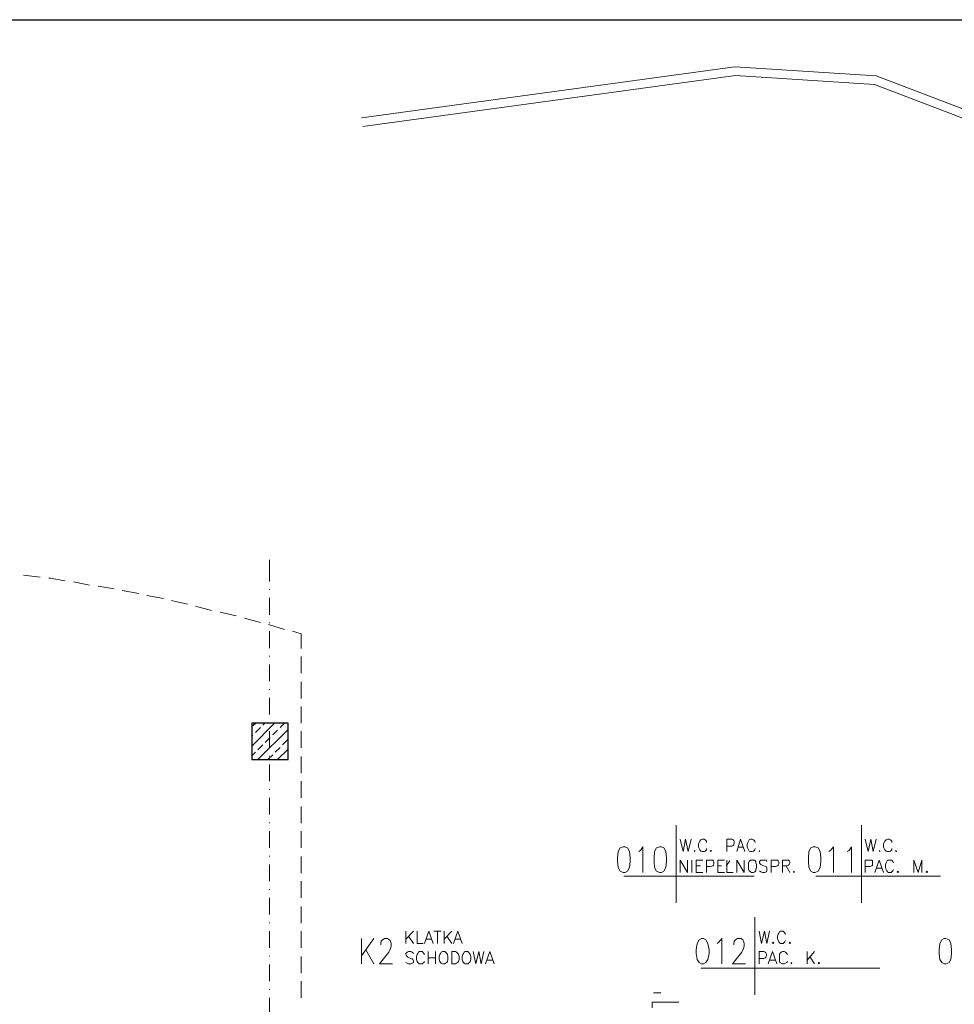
# Model space of a CAD drawing. Header units: millimetres. Extents: x 1 to 17496, y 1 to 30809.
# Tile 19 of 256: x 5435 to 6711, y 5859 to 7203. Entities that reach past the tile are written whole.
import ezdxf

# ---------------------------------------------------------------- set-up
doc = ezdxf.new("R2010")
doc.units = ezdxf.units.MM
for name, color, linetype in [('0_Przyz_Opisy oddziałów', 5, 'Continuous'), ('Opisy', 255, 'Continuous'), ('PDF _Geometria', 7, 'Continuous')]:
    doc.layers.add(name, color=color, linetype=linetype)

msp = doc.modelspace()

# ---------------------------------------------------------------- linework, layer by layer
at = {"layer": '0_Przyz_Opisy oddziałów', "lineweight": 18}
for points in [[(5962.7, 5958.9), (5962.7, 5942)], [(5972.8, 5958.9), (5962.7, 5947.9)], [(5977.9, 5958.9), (5977.9, 5942), (5986.3, 5942)], [(5988, 5942), (5993.9, 5958.9), (5999.8, 5942)], [(6000.6, 5958.9), (6010.7, 5958.9)], [(6005.7, 5958.9), (6005.7, 5942)], [(6015, 5958.9), (6015, 5942)], [(6025.1, 5958.9), (6015, 5947.9)], [(6027.6, 5942), (6033.5, 5958.9), (6039.4, 5942)], [(5902.1, 5948.8), (5902.1, 5914.2)], [(5918.9, 5948.8), (5902.1, 5925.2)], [(5928.2, 5940.3), (5928.2, 5942), (5929, 5945.4), (5930.7, 5947.1), (5933.3, 5948.8), (5937.5, 5948.8), (5940, 5947.1), (5941.7, 5945.4), (5942.5, 5942), (5942.5, 5938.6), (5941.7, 5935.3), (5939.1, 5930.2), (5926.5, 5914.2), (5944.2, 5914.2)], [(5966.1, 5952.1), (5972.8, 5942)], [(5990.5, 5947.9), (5997.3, 5947.9)], [(6018.3, 5952.1), (6025.1, 5942)], [(6030.1, 5947.9), (6036.8, 5947.9)], [(5908, 5933.6), (5918.9, 5914.2)], [(5972.8, 5928.5), (5971.2, 5930.2), (5969.5, 5931.1), (5966.1, 5931.1), (5964.4, 5930.2), (5962.7, 5928.5), (5962.7, 5926.9), (5963.6, 5925.2), (5964.4, 5924.3), (5965.3, 5923.5), (5969.5, 5921.8), (5971.2, 5921), (5972, 5920.1), (5972.8, 5918.4), (5972.8, 5915.9), (5971.2, 5915.1), (5969.5, 5914.2), (5966.1, 5914.2), (5964.4, 5915.1), (5962.7, 5915.9)], [(5988, 5926.9), (5987.2, 5928.5), (5985.5, 5930.2), (5984.6, 5931.1), (5981.3, 5931.1), (5979.6, 5930.2), (5978.7, 5928.5), (5977.9, 5926.9), (5977, 5924.3), (5977, 5920.1), (5977.9, 5917.6), (5978.7, 5915.9), (5979.6, 5915.1), (5981.3, 5914.2), (5984.6, 5914.2), (5985.5, 5915.1), (5987.2, 5915.9), (5988, 5917.6)], [(5993.1, 5931.1), (5993.1, 5914.2)], [(6003.2, 5931.1), (6003.2, 5914.2)], [(6054.5, 5931.1), (6057.9, 5914.2), (6062.1, 5931.1), (6065.5, 5914.2), (6068.9, 5931.1)], [(6071.4, 5914.2), (6077.3, 5931.1), (6083.2, 5914.2)], [(5993.1, 5922.6), (6003.2, 5922.6)], [(6073.1, 5919.3), (6080.6, 5919.3)]]:
    msp.add_lwpolyline(points, dxfattribs=at)
for points in [[(6012.4, 5931.1), (6010.7, 5930.2), (6009.9, 5928.5), (6009.1, 5926.9), (6008.2, 5924.3), (6008.2, 5920.1), (6009.1, 5917.6), (6009.9, 5915.9), (6010.7, 5915.1), (6012.4, 5914.2), (6015.8, 5914.2), (6016.6, 5915.1), (6018.3, 5915.9), (6019.2, 5917.6), (6020, 5920.1), (6020, 5924.3), (6019.2, 5926.9), (6018.3, 5928.5), (6016.6, 5930.2), (6015.8, 5931.1)], [(6025.1, 5914.2), (6025.1, 5931.1), (6030.1, 5931.1), (6031.8, 5930.2), (6033.5, 5928.5), (6034.3, 5926.9), (6035.2, 5924.3), (6035.2, 5920.1), (6034.3, 5917.6), (6033.5, 5915.9), (6031.8, 5915.1), (6030.1, 5914.2)], [(6043.6, 5931.1), (6041.9, 5930.2), (6041.1, 5928.5), (6040.2, 5926.9), (6039.4, 5924.3), (6039.4, 5920.1), (6040.2, 5917.6), (6041.1, 5915.9), (6041.9, 5915.1), (6043.6, 5914.2), (6047, 5914.2), (6047.8, 5915.1), (6049.5, 5915.9), (6050.3, 5917.6), (6051.2, 5920.1), (6051.2, 5924.3), (6050.3, 5926.9), (6049.5, 5928.5), (6047.8, 5930.2), (6047, 5931.1)]]:
    msp.add_lwpolyline(points, close=True, dxfattribs=at)
at = {"layer": 'Opisy', "lineweight": 18}
for points in [[(6331.6, 6103.7), (6331.6, 5997.6)], [(6584.3, 6103.7), (6584.3, 5997.6)], [(6336.7, 6084.4), (6340.9, 6067.5), (6344.3, 6084.4), (6347.6, 6067.5), (6351.8, 6084.4)], [(6372.9, 6080.1), (6372.9, 6081.8), (6371.2, 6083.5), (6369.5, 6084.4), (6367, 6084.4), (6365.3, 6083.5), (6363.6, 6081.8), (6362.8, 6080.1), (6361.9, 6077.6), (6361.9, 6073.4), (6362.8, 6071.7), (6363.6, 6070), (6365.3, 6068.3), (6367, 6067.5), (6369.5, 6067.5), (6371.2, 6068.3), (6372.9, 6070), (6372.9, 6071.7)], [(6400.7, 6067.5), (6400.7, 6084.4), (6407.4, 6084.4), (6409.1, 6083.5), (6410, 6082.7), (6410.8, 6081), (6410.8, 6078.5), (6410, 6076.8), (6409.1, 6075.9), (6407.4, 6075.1), (6400.7, 6075.1)], [(6414.2, 6067.5), (6419.2, 6084.4), (6425.1, 6067.5)], [(6439.4, 6080.1), (6438.6, 6081.8), (6436.9, 6083.5), (6435.2, 6084.4), (6432.7, 6084.4), (6431, 6083.5), (6430.2, 6081.8), (6429.3, 6080.1), (6428.5, 6077.6), (6428.5, 6073.4), (6429.3, 6071.7), (6430.2, 6070), (6431, 6068.3), (6432.7, 6067.5), (6435.2, 6067.5), (6436.9, 6068.3), (6438.6, 6070), (6439.4, 6071.7)], [(6589.3, 6084.4), (6593.6, 6067.5), (6596.9, 6084.4), (6600.3, 6067.5), (6604.5, 6084.4)], [(6625.6, 6080.1), (6625.6, 6081.8), (6623.9, 6083.5), (6622.2, 6084.4), (6619.7, 6084.4), (6618, 6083.5), (6616.3, 6081.8), (6615.5, 6080.1), (6614.6, 6077.6), (6614.6, 6073.4), (6615.5, 6071.7), (6616.3, 6070), (6618, 6068.3), (6619.7, 6067.5), (6622.2, 6067.5), (6623.9, 6068.3), (6625.6, 6070), (6625.6, 6071.7)], [(6280.3, 6067.5), (6282.8, 6069.2), (6286.1, 6074.2), (6286.1, 6038.9)], [(6415.8, 6073.4), (6423.4, 6073.4)], [(6539.7, 6067.5), (6542.2, 6069.2), (6546.4, 6074.2), (6546.4, 6038.9)], [(6564.9, 6067.5), (6567.4, 6069.2), (6570.8, 6074.2), (6570.8, 6038.9)], [(6336.7, 6038.9), (6336.7, 6055.7), (6346.8, 6038.9), (6346.8, 6055.7)], [(6352.7, 6055.7), (6352.7, 6038.9)], [(6367.8, 6038.9), (6358.6, 6038.9), (6358.6, 6055.7), (6367.8, 6055.7)], [(6358.6, 6048.1), (6364.5, 6048.1)], [(6372.9, 6038.9), (6372.9, 6055.7), (6381.3, 6055.7), (6382.2, 6054.9), (6383, 6053.2), (6383, 6050.7), (6382.2, 6049), (6381.3, 6048.1), (6378.8, 6047.3), (6372.9, 6047.3)], [(6397.3, 6038.9), (6388.1, 6038.9), (6388.1, 6055.7), (6397.3, 6055.7)], [(6388.1, 6048.1), (6393.1, 6048.1)], [(6399.8, 6048.1), (6404.9, 6054.9)], [(6400.7, 6055.7), (6400.7, 6038.9), (6409.1, 6038.9)], [(6414.2, 6038.9), (6414.2, 6055.7), (6424.3, 6038.9), (6424.3, 6055.7)], [(6455.4, 6054), (6454.6, 6055.7), (6447, 6055.7), (6445.3, 6054), (6445.3, 6052.3), (6446.2, 6050.7), (6447, 6049.8), (6448.7, 6049), (6452.9, 6047.3), (6454.6, 6046.5), (6455.4, 6045.6), (6455.4, 6041.4), (6454.6, 6039.7), (6452.1, 6038.9), (6449.5, 6038.9), (6447, 6039.7), (6445.3, 6041.4)], [(6461.3, 6038.9), (6461.3, 6055.7), (6469.8, 6055.7), (6470.6, 6054.9), (6471.4, 6053.2), (6471.4, 6050.7), (6470.6, 6049), (6469.8, 6048.1), (6467.2, 6047.3), (6461.3, 6047.3)], [(6476.5, 6038.9), (6476.5, 6055.7), (6484.9, 6055.7), (6485.8, 6054.9), (6486.6, 6053.2), (6486.6, 6051.5), (6485.8, 6049.8), (6484.9, 6049), (6482.4, 6048.1), (6476.5, 6048.1)], [(6481.5, 6048.1), (6486.6, 6038.9)], [(6589.3, 6038.9), (6589.3, 6055.7), (6598.6, 6055.7), (6599.5, 6054.9), (6599.5, 6049), (6598.6, 6048.1), (6596.1, 6047.3), (6589.3, 6047.3)], [(6602.8, 6038.9), (6608.7, 6055.7), (6614.6, 6038.9)], [(6628.1, 6052.3), (6627.2, 6054), (6625.6, 6055.7), (6619.7, 6055.7), (6618.8, 6054), (6618, 6052.3), (6617.1, 6049.8), (6617.1, 6045.6), (6618, 6043.1), (6618.8, 6041.4), (6619.7, 6039.7), (6621.4, 6038.9), (6624.7, 6038.9), (6625.6, 6039.7), (6627.2, 6041.4), (6628.1, 6043.1)], [(6655.9, 6038.9), (6655.9, 6055.7), (6661.8, 6038.9), (6666.8, 6055.7), (6666.8, 6038.9)], [(6604.5, 6044.8), (6612.1, 6044.8)], [(6437.7, 6033.8), (6260, 6033.8)], [(6692.1, 6033.8), (6522, 6033.8)], [(6438.6, 5978.2), (6438.6, 5872.1)], [(6444.5, 5958.9), (6447.9, 5942), (6452.1, 5958.9), (6455.4, 5942), (6458.8, 5958.9)], [(6480.7, 5954.6), (6479.9, 5956.3), (6478.2, 5958), (6477.3, 5958.9), (6474, 5958.9), (6472.3, 5958), (6471.4, 5956.3), (6470.6, 5954.6), (6469.8, 5952.1), (6469.8, 5948.8), (6470.6, 5946.2), (6471.4, 5944.5), (6472.3, 5942.9), (6474, 5942), (6477.3, 5942), (6478.2, 5942.9), (6479.9, 5944.5), (6480.7, 5946.2)], [(6387.2, 5942), (6389.7, 5943.7), (6394, 5948.8), (6394, 5914.2)], [(6410, 5940.3), (6410, 5942), (6410.8, 5945.4), (6412.5, 5947.1), (6415, 5948.8), (6420.1, 5948.8), (6422.6, 5947.1), (6423.4, 5945.4), (6424.3, 5942), (6424.3, 5938.6), (6423.4, 5935.3), (6420.9, 5930.2), (6408.3, 5914.2), (6426, 5914.2)], [(6444.5, 5914.2), (6444.5, 5931.1), (6451.2, 5931.1), (6452.9, 5930.2), (6453.7, 5929.4), (6454.6, 5927.7), (6454.6, 5925.2), (6453.7, 5923.5), (6452.9, 5922.6), (6451.2, 5921.8), (6444.5, 5921.8)], [(6457.1, 5914.2), (6463, 5931.1), (6468.9, 5914.2)], [(6483.2, 5926.9), (6482.4, 5928.5), (6480.7, 5930.2), (6479, 5931.1), (6476.5, 5931.1), (6474.8, 5930.2), (6473.1, 5928.5), (6472.3, 5926.9), (6472.3, 5917.6), (6473.1, 5915.9), (6474.8, 5915.1), (6476.5, 5914.2), (6479, 5914.2), (6480.7, 5915.1), (6482.4, 5915.9), (6483.2, 5917.6)], [(6510.2, 5931.1), (6510.2, 5914.2)], [(6520.3, 5931.1), (6510.2, 5919.3)], [(6459.6, 5919.3), (6467.2, 5919.3)], [(6514.4, 5923.5), (6520.3, 5914.2)], [(6609.6, 5908.3), (6365.3, 5908.3)], [(6300.5, 5874.6), (6310.6, 5874.6)]]:
    msp.add_lwpolyline(points, dxfattribs=at)
for points in [[(6259.2, 6074.2), (6255, 6072.6), (6252.5, 6067.5), (6251.6, 6059.1), (6251.6, 6054), (6252.5, 6045.6), (6255, 6040.6), (6259.2, 6038.9), (6261.7, 6038.9), (6265.1, 6040.6), (6267.6, 6045.6), (6268.5, 6054), (6268.5, 6059.1), (6267.6, 6067.5), (6265.1, 6072.6), (6261.7, 6074.2)], [(6308.9, 6074.2), (6304.7, 6072.6), (6302.1, 6067.5), (6301.3, 6059.1), (6301.3, 6054), (6302.1, 6045.6), (6304.7, 6040.6), (6308.9, 6038.9), (6311.4, 6038.9), (6314.8, 6040.6), (6317.3, 6045.6), (6318.2, 6054), (6318.2, 6059.1), (6317.3, 6067.5), (6314.8, 6072.6), (6311.4, 6074.2)], [(6356.9, 6069.2), (6356.1, 6068.3), (6356.9, 6067.5)], [(6378.8, 6069.2), (6377.9, 6068.3), (6378.8, 6067.5), (6379.6, 6068.3)], [(6445.3, 6069.2), (6444.5, 6068.3), (6445.3, 6067.5)], [(6518.6, 6074.2), (6515.2, 6072.6), (6512.7, 6067.5), (6511.9, 6059.1), (6511.9, 6054), (6512.7, 6045.6), (6515.2, 6040.6), (6518.6, 6038.9), (6521.1, 6038.9), (6525.3, 6040.6), (6527.9, 6045.6), (6528.7, 6054), (6528.7, 6059.1), (6527.9, 6067.5), (6525.3, 6072.6), (6521.1, 6074.2)], [(6609.6, 6069.2), (6608.7, 6068.3), (6609.6, 6067.5)], [(6631.5, 6069.2), (6630.6, 6068.3), (6631.5, 6067.5), (6632.3, 6068.3)], [(6434.4, 6055.7), (6432.7, 6055.7), (6431, 6054), (6430.2, 6052.3), (6430.2, 6043.1), (6431, 6041.4), (6432.7, 6039.7), (6434.4, 6038.9), (6436.9, 6038.9), (6438.6, 6039.7), (6440.3, 6041.4), (6440.3, 6043.1), (6441.1, 6045.6), (6441.1, 6049.8), (6440.3, 6052.3), (6440.3, 6054), (6438.6, 6055.7)], [(6492.5, 6040.6), (6491.6, 6039.7), (6492.5, 6038.9)], [(6634, 6040.6), (6633.1, 6039.7), (6634, 6038.9), (6634.8, 6039.7)], [(6673.6, 6040.6), (6672.7, 6039.7), (6673.6, 6038.9), (6674.4, 6039.7)], [(6366.2, 5948.8), (6362.8, 5947.1), (6360.3, 5942), (6358.6, 5933.6), (6358.6, 5928.5), (6360.3, 5920.1), (6362.8, 5915.9), (6366.2, 5914.2), (6368.7, 5914.2), (6372.1, 5915.9), (6374.6, 5920.1), (6376.3, 5928.5), (6376.3, 5933.6), (6374.6, 5942), (6372.1, 5947.1), (6368.7, 5948.8)], [(6463.9, 5943.7), (6463, 5942.9), (6463.9, 5942), (6464.7, 5942.9)], [(6486.6, 5943.7), (6485.8, 5942.9), (6486.6, 5942), (6487.4, 5942.9)], [(6697.2, 5948.8), (6693.8, 5947.1), (6691.3, 5942), (6690.4, 5933.6), (6690.4, 5928.5), (6691.3, 5920.1), (6693.8, 5915.9), (6697.2, 5914.2), (6699.7, 5914.2), (6703.9, 5915.9), (6706.4, 5920.1), (6707.3, 5928.5), (6707.3, 5933.6), (6706.4, 5942), (6703.9, 5947.1), (6699.7, 5948.8)], [(6488.3, 5915.9), (6488.3, 5914.2), (6489.1, 5915.1)], [(6526.2, 5915.9), (6525.3, 5915.1), (6526.2, 5914.2), (6527, 5915.1)]]:
    msp.add_lwpolyline(points, close=True, dxfattribs=at)
at = {"layer": 'PDF _Geometria'}
msp.add_lwpolyline([(1774.1, 7203), (13925.2, 7203), (13925.2, 3200.2), (1774.1, 3200.2)], close=True, dxfattribs=at)
at = {"layer": 'PDF _Geometria', "lineweight": 18}
for points in [[(13319.6, 6480.2), (12381.3, 6587.2), (12372.1, 6588), (11490.2, 6588), (11016.1, 6588), (10947.9, 6512.2), (9107.6, 6512.2), (9040.2, 6588), (8739.5, 6588), (8034.6, 6588), (8016.1, 6589.7), (7999.2, 6594.7), (6604.5, 7126.2), (6411.6, 7138.8), (5902.1, 7068.9)], [(13319.6, 6468.4), (12379.6, 6575.4), (12372.1, 6576.2), (11490.2, 6576.2), (11021.1, 6576.2), (10953.8, 6500.4), (9101.7, 6500.4), (9034.3, 6576.2), (8739.5, 6576.2), (8034.6, 6576.2), (8014.4, 6577.9), (7994.2, 6583.8), (6602, 7114.4), (6412.5, 7127), (5903.8, 7057.1)], [(5776.6, 6436.4), (5776.6, 6465.9)], [(5463.3, 6442.3), (5440.6, 6444.8)], [(5497, 6437.2), (5477.6, 6440.6), (5475.1, 6440.6)], [(5530.7, 6431.3), (5508.8, 6435.6)], [(5564.4, 6426.3), (5542.5, 6429.7)], [(5776.6, 6424.6), (5776.6, 6425.5)], [(5598, 6419.6), (5575.3, 6423.8)], [(5631.7, 6412.8), (5609, 6417)], [(5776.6, 6390.9), (5776.6, 6413.7)], [(5664.6, 6405.2), (5650.3, 6408.6), (5642.7, 6410.3)], [(5697.4, 6396.8), (5675.5, 6402.7)], [(5731.1, 6389.2), (5709.2, 6394.3)], [(5764, 6380), (5742.1, 6385.9)], [(5796.8, 6370.7), (5774.9, 6377.4)], [(5776.6, 6379.1), (5776.6, 6380)], [(5776.6, 6345.4), (5776.6, 6368.2)], [(5819.6, 6344.6), (5819.6, 6364.8), (5807.8, 6368.2)], [(5776.6, 6333.6), (5776.6, 6334.5)], [(5819.6, 6333.6), (5819.6, 6310.9)], [(5776.6, 6300), (5776.6, 6322.7)], [(5819.6, 6299.1), (5819.6, 6276.4)], [(5776.6, 6288.2), (5776.6, 6289)], [(5776.6, 6254.5), (5776.6, 6277.2)], [(5819.6, 6265.4), (5819.6, 6242.7)], [(5776.6, 6242.7), (5776.6, 6243.5)], [(5776.6, 6209), (5776.6, 6231.7)], [(5819.6, 6231.7), (5819.6, 6209)], [(5776.6, 6197.2), (5776.6, 6198.1)], [(5819.6, 6197.2), (5819.6, 6174.5)], [(5776.6, 6163.5), (5776.6, 6186.3)], [(5819.6, 6163.5), (5819.6, 6140.8)], [(5776.6, 6151.7), (5776.6, 6152.6)], [(5776.6, 6118), (5776.6, 6140.8)], [(5819.6, 6129), (5819.6, 6106.2)], [(5776.6, 6106.2), (5776.6, 6107.1)], [(5776.6, 6072.6), (5776.6, 6095.3)], [(5819.6, 6095.3), (5819.6, 6072.6)], [(5776.6, 6060.8), (5776.6, 6061.6)], [(5776.6, 6027.1), (5776.6, 6049.8)], [(5819.6, 6060.8), (5819.6, 6038)], [(5819.6, 6027.1), (5819.6, 6004.3)], [(5776.6, 6015.3), (5776.6, 6016.1)], [(5776.6, 5981.6), (5776.6, 6004.3)], [(5819.6, 5992.5), (5819.6, 5969.8)], [(5776.6, 5969.8), (5776.6, 5970.7)], [(5776.6, 5936.1), (5776.6, 5958.9)], [(5819.6, 5958.9), (5819.6, 5936.1)], [(5776.6, 5924.3), (5776.6, 5925.2)], [(5819.6, 5924.3), (5819.6, 5901.6)], [(5776.6, 5890.6), (5776.6, 5913.4)], [(5819.6, 5890.6), (5819.6, 5867.9)], [(5776.6, 5878.8), (5776.6, 5879.7)], [(5776.6, 5845.2), (5776.6, 5867.9)], [(6335, 5862), (6298.8, 5862), (6298.8, 5854.4)]]:
    msp.add_lwpolyline(points, dxfattribs=at)
at = {"layer": 'PDF _Geometria', "lineweight": 25}
msp.add_lwpolyline([(5801.9, 6193), (5801.9, 6242.7), (5752.2, 6242.7), (5752.2, 6193)], close=True, dxfattribs=at)
for points in [[(5752.2, 6238.5), (5757.2, 6242.7)], [(5752.2, 6211.5), (5783.3, 6242.7)], [(5757.2, 6230.1), (5764, 6236.8)], [(5767.3, 6240.2), (5769.9, 6242.7)], [(5790.9, 6236.8), (5796.8, 6242.7)], [(5752.2, 6225), (5753.9, 6226.7)], [(5760.6, 6193), (5801.9, 6234.3)], [(5770.7, 6216.6), (5777.4, 6223.3)], [(5780.8, 6226.7), (5787.5, 6233.4)], [(5760.6, 6206.5), (5767.3, 6213.2)], [(5784.2, 6203.1), (5790.9, 6209.8)], [(5794.3, 6213.2), (5801, 6219.9)], [(5752.2, 6198.1), (5757.2, 6203.1)], [(5774.1, 6193), (5780.8, 6199.7)], [(5787.5, 6193), (5801.9, 6207.3)], [(5801, 6193), (5801.9, 6193.8)]]:
    msp.add_lwpolyline(points, dxfattribs=at)

doc.saveas('drawing.dxf')
